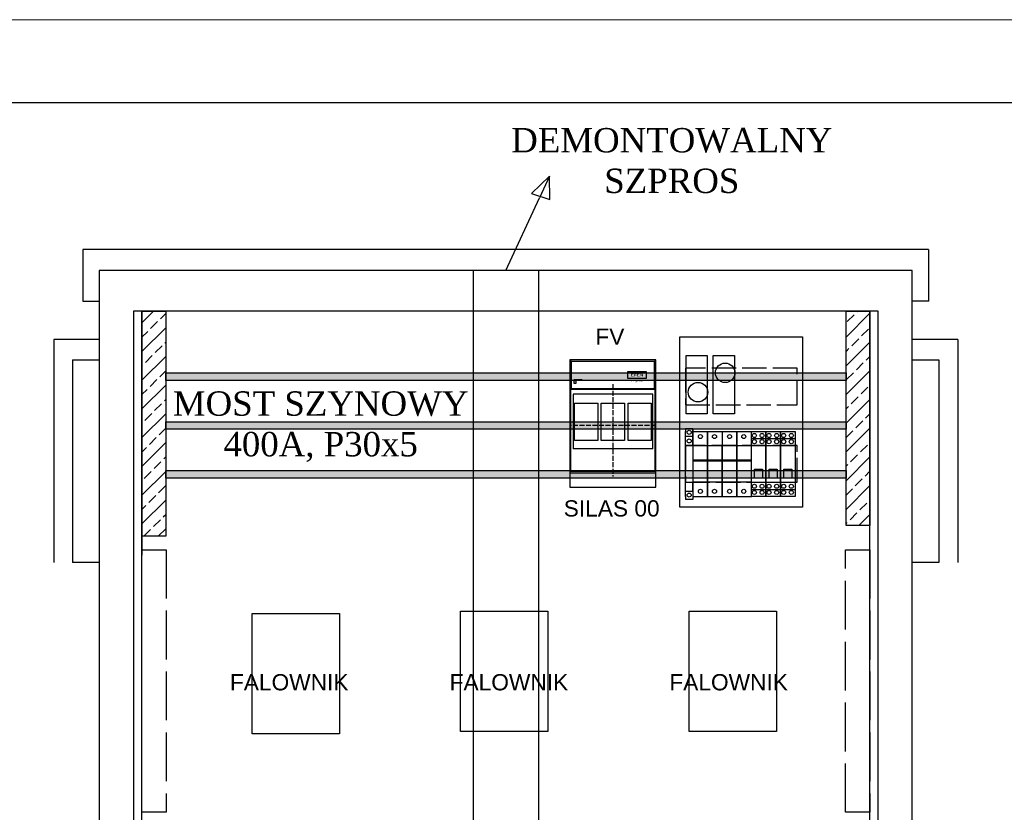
# Model space of a CAD drawing. Header units: centimetres. Extents: x -4250 to -484, y 169 to 6592.
# Tile 147 of 178: x -745 to -624, y 5321 to 5418. Entities that reach past the tile are written whole.
import ezdxf

# ---------------------------------------------------------------- set-up
doc = ezdxf.new("R2010")
doc.units = ezdxf.units.CM
doc.linetypes.add('ACAD_ISO02W100', pattern=[15, 12, -3])
doc.linetypes.add('KRESKOWA', pattern=[8, 6, -2])
doc.layers.add('1', color=7, linetype='Continuous')
doc.layers.add('RAMKA1', color=100, linetype='Continuous')
doc.layers.add('Ramka zew.', color=9, linetype='Continuous', lineweight=20, plot=False)
doc.styles.add('ARIAL_CE', font='arial.ttf')
doc.styles.add('PISMO_PROSTE', font='ROMANS.SHX')
pattern_1 = [(45, (-17503.471, 14820.2213), (-1.76776695, 1.76776695), []), (45, (-17501.706, 14820.2213), (-1.76776695, 1.76776695), [1.2, -0.5])]

# ---------------------------------------------------------------- blocks, each defined once
blk = doc.blocks.new('IN_00_FRONT')
for p, q in [((0, 156.5), (0, 0)), ((1, 156.5), (0, 156.5)), ((1, 156.5), (1, 19)), ((105, 156.5), (1, 156.5)), ((105, 19), (105, 156.5)), ((106, 156.5), (105, 156.5)), ((106, 0), (106, 156.5)), ((105, 120.1), (1, 120.1)), ((102, 114.5), (4, 114.5)), ((4, 114.5), (4, 47.2)), ((102, 47.2), (102, 114.5)), ((102, 47.2), (4, 47.2)), ((106, 19), (0, 19)), ((106, 17), (0, 17)), ((0, 0), (106, 0))]:
    blk.add_line(p, q)
at = {"color": 4, "linetype": 'KRESKOWA'}
for p, q in [((53, 126.5), (53, 13)), ((106, 76), (0, 76))]:
    blk.add_line(p, q, dxfattribs=at)
for points in [[(2.2, 155), (103.7, 155), (103.7, 121.1), (2.2, 121.1)], [(5.5, 132.6), (14.9, 132.6), (14.9, 131), (5.5, 131)], [(5.5, 131), (7.6, 131), (7.6, 127.7), (5.5, 127.7)], [(5.7, 132.4), (7.3, 132.4), (7.3, 131.2), (5.7, 131.2)], [(5.7, 103.2), (34.3, 103.2), (34.3, 57.4), (5.7, 57.4)], [(38.7, 103.2), (67.3, 103.2), (67.3, 57.4), (38.7, 57.4)], [(71.7, 103.2), (100.3, 103.2), (100.3, 57.4), (71.7, 57.4)]]:
    blk.add_lwpolyline(points, close=True)
at = {"color": 5}
blk.add_lwpolyline([(71.1, 134.1), (94.3, 134.1), (94.3, 142), (71.1, 142)], close=True, dxfattribs=at)
at = {"color": 5, "insert": (82.7, 138.1), "char_height": 3.6, "width": 23.25, "attachment_point": 5, "style": 'PISMO_PROSTE'}
blk.add_mtext('\\fArial Black|b0|i0|c0|p34;EFEN', dxfattribs=at)
at = {"color": 2, "insert": (82.7, 130.6), "char_height": 2.52, "width": 23.25, "attachment_point": 5, "style": 'PISMO_PROSTE'}
blk.add_mtext('\\fArial|b0|i0|c238|p34;IN gr. 00', dxfattribs=at)
blk = doc.blocks.new('F1975025')
for p, q in [((0, 4.5), (0, 6.25)), ((0, 6.25), (1.8, 6.25)), ((0, -1.75), (0, 6.25)), ((1.8, 6.25), (1.8, -1.75)), ((0, 5.38), (1.8, 5.38)), ((0, 4.5), (1.8, 4.5)), ((0.38, 1.38), (0.38, 1.62)), ((0.38, 1.62), (1.38, 1.62)), ((0.38, 0.5), (0.38, 1.38)), ((1.38, 1.62), (1.38, 1.25)), ((1.38, 1.38), (1.38, 0.5)), ((0, 0), (1.8, 0)), ((0, -1.75), (0, 0)), ((1.38, 0.5), (0.38, 0.5)), ((0, -0.88), (1.8, -0.88)), ((1.8, -1.75), (0, -1.75))]:
    blk.add_line(p, q)
for centre in [(0.38, 5.75), (0.38, 4.99), (1.32, 5.75), (1.32, 4.99), (0.38, -0.5), (0.38, -1.26), (1.32, -0.5), (1.32, -1.26)]:
    blk.add_circle(centre, 0.25)
at = {"flags": 1}
for tag, p in [('BD', (0.5, 3.53)), ('NK', (0.49, 2.26)), ('typ', (0.5, 1.27)), ('po', (0.49, 0))]:
    blk.add_attdef(tag, p, '', height=0.5, dxfattribs=at)
blk = doc.blocks.new('F952530410')
for p, q in [((0, 6.25), (1.8, 6.25)), ((0, 6.25), (0, -1.75)), ((1.8, 6.25), (1.8, 0)), ((1.8, 4.5), (1.8, 6.25)), ((1.8, 6.25), (3.6, 6.25)), ((3.6, 6.25), (3.6, 0)), ((3.6, 6.25), (5.4, 6.25)), ((5.4, 4.5), (5.4, 6.25)), ((5.4, 6.25), (5.4, 0)), ((5.4, 6.25), (7.2, 6.25)), ((7.2, -1.75), (7.2, 6.25)), ((0, 4.5), (1.8, 4.5)), ((1.8, 4.5), (3.6, 4.5)), ((1.8, 0), (1.8, 4.5)), ((3.6, 4.5), (5.4, 4.5)), ((3.6, 0), (3.6, 4.5)), ((5.4, 4.5), (7.2, 4.5)), ((5.4, 0), (5.4, 4.5)), ((0, 2.75), (1.8, 2.75)), ((0, 2.62), (1.8, 2.62)), ((1.8, 2.75), (3.6, 2.75)), ((1.8, 2.62), (3.6, 2.62)), ((3.6, 2.75), (5.4, 2.75)), ((3.6, 2.62), (5.4, 2.62)), ((5.4, 2.75), (7.2, 2.75)), ((5.4, 2.62), (7.2, 2.62)), ((1.8, 0), (0, 0)), ((1.8, -1.75), (1.8, 0.25)), ((1.8, 0), (1.8, -1.75)), ((3.6, 0), (1.8, 0)), ((3.6, -1.75), (3.6, 0.25)), ((3.6, 0), (3.6, -1.75)), ((5.4, 0), (3.6, 0)), ((5.4, -1.75), (5.4, 0.25)), ((5.4, 0), (5.4, -1.75)), ((7.2, 0), (5.4, 0)), ((0, -1.75), (1.8, -1.75)), ((1.8, -1.75), (3.6, -1.75)), ((3.6, -1.75), (5.4, -1.75)), ((5.4, -1.75), (7.2, -1.75))]:
    blk.add_line(p, q)
for centre in [(0.93, 5.62), (2.67, 5.62), (4.52, 5.62), (6.27, 5.62), (0.93, -1.12), (2.67, -1.12), (4.52, -1.12), (6.27, -1.12)]:
    blk.add_circle(centre, 0.25)
at = {"flags": 1}
for tag, p in [('BD', (7.73, 4.34)), ('NK', (7.73, 2.35)), ('TYP', (7.73, 0.75)), ('PO', (7.73, -0.79))]:
    blk.add_attdef(tag, p, '', height=1, dxfattribs=at)
blk = doc.blocks.new('248203')
for p, q in [((0, 6.62), (0.9, 6.62)), ((0, 6.5), (0, 6.62)), ((0, 6.62), (0.9, 6.62)), ((0, 6.5), (0, 6.25)), ((0, -1.75), (0, 6.25)), ((0.9, 6.62), (0.9, 6.5)), ((0.9, 5.65), (0.9, 6.62)), ((0.9, 6.5), (0.9, 6.25)), ((0.9, 6.25), (0.9, -1.75)), ((0, 5.65), (0.9, 5.65)), ((0, 5.65), (0.9, 5.65)), ((0, 5.65), (0.9, 5.65)), ((0.9, 4.5), (0.9, 5.65)), ((0.9, -1.12), (0.9, 0)), ((0, -1.12), (0.9, -1.12)), ((0, -1.75), (0, -2)), ((0, -2), (0, -2.12)), ((0.9, -2.12), (0, -2.12)), ((0.9, -1.75), (0.9, -2)), ((0.9, -2), (0.9, -2.12))]:
    blk.add_line(p, q)
at = {"linetype": 'Continuous'}
for p, q in [((0, 4.5), (0.9, 4.5)), ((0, 0), (0.9, 0))]:
    blk.add_line(p, q, dxfattribs=at)
for centre in [(0.45, 6.14), (0.45, 5.08), (0.45, -1.59)]:
    blk.add_circle(centre, 0.25, dxfattribs=at)
at = {"flags": 1}
for tag, p in [('BD', (1.75, 5.27)), ('NK', (1.75, 3.27)), ('TYP', (1.75, 1.67)), ('PO', (1.75, 0.14))]:
    blk.add_attdef(tag, p, '', height=1, dxfattribs=at)

msp = doc.modelspace()

# ---------------------------------------------------------------- hatches: boundary and pattern name
at = {"ltscale": 0.25}
h = msp.add_hatch(dxfattribs=at)
h.set_pattern_fill('JIS_STN_2.5', color=256, style=0)
h.set_pattern_definition(pattern_1)
h.paths.add_polyline_path([(-730.198, 5382.4768), (-727.2722, 5382.4768), (-727.2722, 5354.7628), (-730.198, 5354.7628)])
h = msp.add_hatch(dxfattribs=at)
h.set_pattern_fill('JIS_STN_2.5', color=256, style=0)
h.set_pattern_definition(pattern_1)
h.paths.add_polyline_path([(-643.5713, 5382.4768), (-640.6455, 5382.4768), (-640.6455, 5356.1092), (-643.5713, 5356.1092)])
for points in [[(-727.2722, 5374.8821), (-643.5713, 5374.8821), (-643.5713, 5373.941), (-727.2722, 5373.941)], [(-727.2722, 5368.8727), (-643.5713, 5368.8727), (-643.5713, 5367.9316), (-727.2722, 5367.9316)], [(-727.2722, 5362.8633), (-643.5713, 5362.8633), (-643.5713, 5361.9222), (-727.2722, 5361.9222)]]:
    msp.add_hatch(color=256, dxfattribs=at).paths.add_polyline_path(points)

# ---------------------------------------------------------------- linework, layer by layer
for p, q in [((-680.0536, 5399.09, 20), (-682.2606, 5396.9706, 20)), ((-680.0536, 5399.09, 20), (-681.2915, 5396.4197, 20)), ((-680.0099, 5396.2411, 20), (-680.0536, 5399.09, 20)), ((-685.4373, 5387.4768, 20), (-681.2915, 5396.4197, 20)), ((-682.2606, 5396.9706, 20), (-680.0099, 5396.2411, 20)), ((-689.4662, 5387.4768, 20), (-689.4662, 5187.4768, 20)), ((-681.4085, 5387.4768, 20), (-681.4085, 5187.4768, 20)), ((-730.198, 5194.4768, 20), (-730.198, 5382.4768, 20)), ((-640.6455, 5194.4768, 20), (-640.6455, 5382.4768, 20)), ((-735.448, 5379.0069, 20), (-741.033, 5379.0069, 20)), ((-741.033, 5379.0069, 20), (-741.033, 5351.5275, 20)), ((-629.8416, 5379.0069, 20), (-635.4266, 5379.0069, 20)), ((-629.8416, 5379.0069, 20), (-629.8416, 5351.5275, 20))]:
    msp.add_line(p, q, dxfattribs=at)
at = {"lineweight": -3, "ltscale": 0.25}
for p, q in [((-633.4264, 5390.0633, 20), (-737.448, 5390.0633, 20)), ((-737.448, 5390.0633, 20), (-737.448, 5383.7232, 20)), ((-633.3844, 5383.7232, 20), (-633.3844, 5390.0633, 20)), ((-737.448, 5383.7232, 20), (-735.448, 5383.7232, 20)), ((-633.3844, 5383.7232, 20), (-635.4266, 5383.7232, 20))]:
    msp.add_line(p, q, dxfattribs=at)
at = {"ltscale": 0.25, "elevation": 20}
for points in [[(-735.448, 5187.4768), (-635.4266, 5187.4768), (-635.4266, 5387.4768), (-735.448, 5387.4768)], [(-639.6052, 5382.4768), (-731.248, 5382.4768), (-731.248, 5194.4768), (-639.6052, 5194.4768)], [(-730.198, 5382.4768), (-730.198, 5382.4768), (-730.198, 5352.4383), (-730.198, 5352.4383)], [(-730.198, 5382.4768), (-727.2722, 5382.4768), (-727.2722, 5354.7628), (-730.198, 5354.7628)], [(-643.5713, 5382.4768), (-640.6455, 5382.4768), (-640.6455, 5356.1092), (-643.5713, 5356.1092)], [(-643.5713, 5382.4768), (-640.6455, 5382.4768), (-640.6455, 5356.1092), (-643.5713, 5356.1092)], [(-664.0332, 5379.3203), (-648.9453, 5379.3203), (-648.9453, 5358.3568), (-664.0332, 5358.3568)], [(-663.2468, 5377.0065), (-660.6456, 5377.0065), (-660.6456, 5369.8442), (-663.2468, 5369.8442)], [(-659.9058, 5377.0065), (-657.3046, 5377.0065), (-657.3046, 5369.8442), (-659.9058, 5369.8442)], [(-727.2722, 5374.8821), (-643.5713, 5374.8821), (-643.5713, 5373.941), (-727.2722, 5373.941)], [(-727.2722, 5368.8727), (-643.5713, 5368.8727), (-643.5713, 5367.9316), (-727.2722, 5367.9316)], [(-727.2722, 5362.8633), (-643.5713, 5362.8633), (-643.5713, 5361.9222), (-727.2722, 5361.9222)], [(-690.9927, 5345.5619), (-680.2519, 5345.5619), (-680.2519, 5330.7307), (-690.9927, 5330.7307)], [(-662.8562, 5345.5619), (-652.1154, 5345.5619), (-652.1154, 5330.7307), (-662.8562, 5330.7307)], [(-716.6183, 5345.2668), (-705.8774, 5345.2668), (-705.8774, 5330.4356), (-716.6183, 5330.4356)]]:
    msp.add_lwpolyline(points, close=True, dxfattribs=at)
at = {"color": 7, "linetype": 'ACAD_ISO02W100', "ltscale": 0.25, "elevation": 20}
for points in [[(-663.3253, 5370.9652), (-649.5998, 5370.9652), (-649.5998, 5375.4652), (-663.3253, 5375.4652)], [(-663.3253, 5361.4197), (-649.5998, 5361.4197), (-649.5998, 5365.9197), (-663.3253, 5365.9197)]]:
    msp.add_lwpolyline(points, close=True, dxfattribs=at)
at = {"linetype": 'ACAD_ISO02W100', "ltscale": 0.5, "elevation": 20}
for points in [[(-727.198, 5353.1092), (-727.198, 5320.7814), (-730.198, 5320.7814), (-730.198, 5353.1092)], [(-640.6455, 5353.1092), (-640.6455, 5320.7814), (-643.6455, 5320.7814), (-643.6455, 5353.1092)]]:
    msp.add_lwpolyline(points, close=True, dxfattribs=at)
at = {"ltscale": 0.25}
for centre in [(-658.4466, 5374.8821, 20), (-661.7876, 5372.5063, 20)]:
    msp.add_circle(centre, 1.2045, dxfattribs=at)
at = {"layer": '1', "color": 7}
for p, q in [((-738.7324, 5376.4741, 20), (-735.448, 5376.4741, 20)), ((-738.7324, 5376.4741, 20), (-738.7324, 5351.5242, 20)), ((-635.4266, 5376.4741, 20), (-632.1423, 5376.4741, 20)), ((-632.1423, 5376.4741, 20), (-632.1423, 5351.5242, 20)), ((-735.448, 5351.5242, 20), (-738.7324, 5351.5242, 20)), ((-632.1423, 5351.5242, 20), (-635.4266, 5351.5242, 20))]:
    msp.add_line(p, q, dxfattribs=at)
at = {"layer": 'Ramka zew.', "elevation": 20}
msp.add_lwpolyline([(-903.7971, 5121.3604), (-483.7971, 5121.3604), (-483.7971, 5418.3604), (-903.7971, 5418.3604)], close=True, dxfattribs=at)
at = {"layer": 'RAMKA1', "elevation": 20}
msp.add_lwpolyline([(-490.9798, 5130.6607), (-886.3928, 5130.6607), (-886.3928, 5408.1612), (-490.9798, 5408.1612)], close=True, dxfattribs=at)

# ---------------------------------------------------------------- block references
at = {"xscale": 0.09999999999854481, "yscale": 0.09999999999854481, "zscale": 0.09999999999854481}
msp.add_blockref('IN_00_FRONT', (-677.5598, 5360.8212, 20), dxfattribs=at)
at = {"ltscale": 0.25}
msp.add_blockref('248203', (-663.3253, 5361.4197, 20), dxfattribs=at)
at = {"lineweight": -3}
for name, p in [('F952530410', (-662.4253, 5361.4197, 20)), ('F1975025', (-655.2253, 5361.4197, 20)), ('F1975025', (-653.4253, 5361.4197, 20)), ('F1975025', (-651.6253, 5361.4197, 20))]:
    msp.add_blockref(name, p, dxfattribs=at)

# ---------------------------------------------------------------- texts
at = {"style": 'ARIAL_CE'}
for s, p in [('FV', (-674.4128, 5378.3377, 10)), ('SILAS 00', (-678.3077, 5357.1982, 10)), ('FALOWNIK', (-719.3715, 5335.796)), ('FALOWNIK', (-692.3434, 5335.796)), ('FALOWNIK', (-665.3153, 5335.796))]:
    msp.add_text(s, height=2, dxfattribs=at).set_placement(p)
at = {"color": 7, "lineweight": -3, "char_height": 3, "width": 82.689399, "attachment_point": 5}
for s, insert in [('{\\fTimes New Roman|b0|i0|c238|p18;DEMONTOWALNY\\PSZPROS}', (-665.0086, 5401.0022, 20)), ('{\\fTimes New Roman|b0|i0|c238|p18;MOST SZYNOWY\\P400A, P30x5}', (-708.2069, 5368.2543, 20))]:
    msp.add_mtext(s, dxfattribs=dict(at, insert=insert))

doc.saveas('drawing.dxf')
